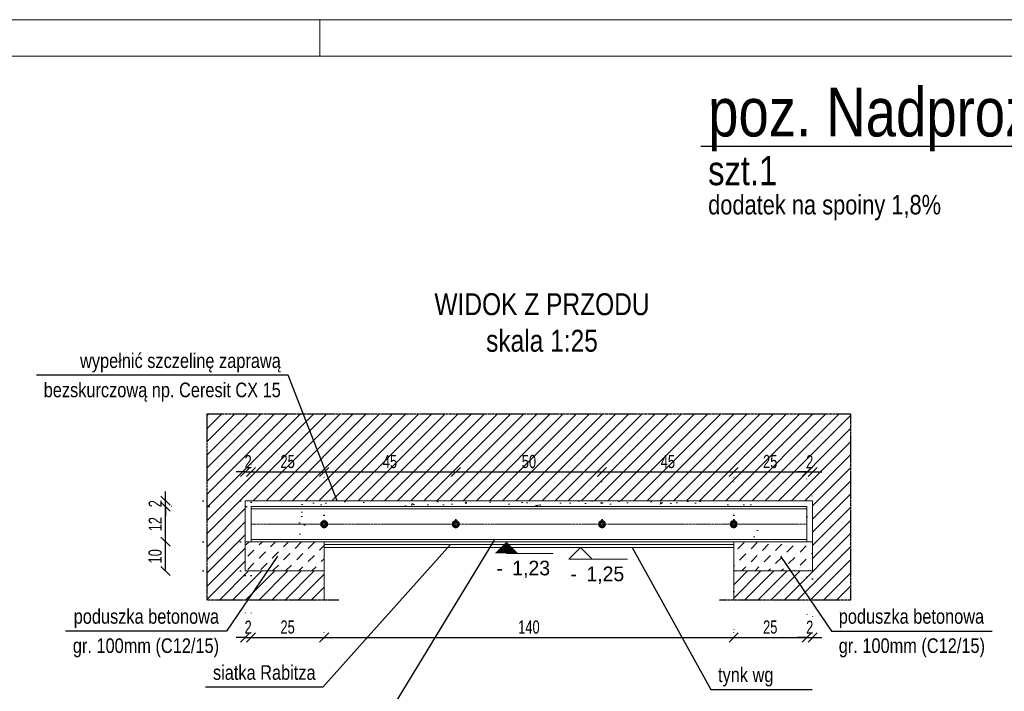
# Model space of a CAD drawing. Header units: millimetres. Extents: x 11149 to 111407, y -107619 to -23630.
# Tile 185 of 245: x 24937 to 25273, y -29590 to -29360. Entities that reach past the tile are written whole.
import ezdxf
from ezdxf.enums import TextEntityAlignment as Align

# ---------------------------------------------------------------- set-up
doc = ezdxf.new("R2010")
doc.units = ezdxf.units.MM
doc.header["$LTSCALE"] = 2
for name, pattern in [('CENTER2', [28.575, 19.05, -3.175, 3.175, -3.175]), ('DOT', [6.35, 0, -6.35]), ('HIDDEN', [9.525, 6.35, -3.175])]:
    doc.linetypes.add(name, pattern=pattern)
doc.layers.get('0').update_dxf_attribs({"plot": 0})
doc.layers.get('Defpoints').update_dxf_attribs({"color": 1})
doc.layers.add('420-K Ściany', color=7, linetype='Continuous')
doc.layers.add('e-cad_ukryte', color=30, linetype='HIDDEN')
for name, color, linetype, lineweight in [('e-cad_252', 252, 'HIDDEN', 9), ('e-cad_cienkie', 1, 'Continuous', 9), ('e-cad_obok', 3, 'Continuous', 9), ('e-cad_opisy', 7, 'Continuous', 9), ('e-cad_osie', 22, 'CENTER2', 9), ('e-cad_stal_kontur', 222, 'Continuous', 20), ('e-cad_wymiary', 4, 'Continuous', 9)]:
    doc.layers.add(name, color=color, linetype=linetype, lineweight=lineweight)
doc.styles.add('e-cad_1', font='arial.ttf', dxfattribs={"width": 0.7})
doc.styles.add('e-cad_2', font='arial.ttf', dxfattribs={"width": 0.8})
doc.dimstyles.new('e-cad_1_25_[cm]', dxfattribs={"dimscale": 2.5, "dimtxt": 1.8, "dimasz": 1.25, "dimexe": 1.25, "dimexo": 0.625, "dimgap": 0.5, "dimtad": 1, "dimdec": 0, "dimrnd": 1, "dimzin": 1, "dimtxsty": 'e-cad_1', "dimblk": 'OBLIQUE', "dimcen": 2.5, "dimclrd": 256, "dimclre": 252, "dimclrt": 7, "dimadec": 0, "dimazin": 0, "dimtfac": 1, "dimtix": 1, "dimtmove": 2, "dimatfit": 3, "dimldrblk": 'NONE', "dimfxl": 60, "dimfxlon": 1, "dimarcsym": 0})

# ---------------------------------------------------------------- blocks, each defined once
blk = doc.blocks.new('A3_poziom')
at = {"ltscale": 0.8}
blk.add_line((135, 292), (135, 297), dxfattribs=at)
for points in [[(0, 0), (420, 0), (420, 297), (0, 297)], [(30, 5), (415, 5), (415, 292), (30, 292)]]:
    blk.add_lwpolyline(points, close=True)
blk = doc.blocks.new('_OBLIQUE')
at = {"color": 0, "linetype": 'ByBlock', "lineweight": -2}
blk.add_line((-0.5, -0.5), (0.5, 0.5), dxfattribs=at)
blk = doc.blocks.new('*D2493')
at = {"layer": 'Defpoints', "color": 0, "ltscale": 0.5}
for p in [(25015.9, -29514.69), (25013.9, -29524.53), (25015.9, -29526.53)]:
    blk.add_point(p, dxfattribs=at)
at = {"layer": 'e-cad_wymiary', "color": 252, "linetype": 'DOT', "lineweight": -2}
for p, q in [((25013.9, -29522.97), (25013.9, -29511.56)), ((25015.9, -29524.97), (25015.9, -29511.56))]:
    blk.add_line(p, q, dxfattribs=at)
at = {"layer": 'e-cad_wymiary', "lineweight": -2}
for p, q in [((25013.9, -29514.69), (25010.77, -29514.69)), ((25013.9, -29514.69), (25015.9, -29514.69)), ((25015.9, -29514.69), (25019.02, -29514.69))]:
    blk.add_line(p, q, dxfattribs=at)
at = {"layer": 'e-cad_wymiary', "lineweight": -2, "ltscale": 0.5, "xscale": 3.125, "yscale": 3.125, "zscale": 3.125}
blk.add_blockref('_OBLIQUE', (25013.9, -29514.69), dxfattribs=at)
at = {"layer": 'e-cad_wymiary', "lineweight": -2, "ltscale": 0.5, "xscale": 3.125, "yscale": 3.125, "zscale": 3.125, "rotation": 180}
blk.add_blockref('_OBLIQUE', (25015.9, -29514.69), dxfattribs=at)
at = {"layer": 'e-cad_wymiary', "color": 7, "ltscale": 0.5, "insert": (25014.9, -29511.18), "char_height": 4.5, "attachment_point": 5, "style": 'e-cad_1'}
blk.add_mtext('2', dxfattribs=at)
blk = doc.blocks.new('_None')
blk = doc.blocks.new('*D2495')
at = {"layer": 'Defpoints', "color": 0, "ltscale": 0.5}
for p in [(24986.65, -29538.53), (25013.9, -29538.53), (25013.9, -29548.53)]:
    blk.add_point(p, dxfattribs=at)
at = {"layer": 'e-cad_wymiary', "color": 252, "linetype": 'DOT', "lineweight": -2}
for p, q in [((25012.33, -29538.53), (24983.53, -29538.53)), ((25012.33, -29548.53), (24983.53, -29548.53))]:
    blk.add_line(p, q, dxfattribs=at)
at = {"layer": 'e-cad_wymiary', "lineweight": -2}
blk.add_line((24986.65, -29548.53), (24986.65, -29538.53), dxfattribs=at)
at = {"layer": 'e-cad_wymiary', "lineweight": -2, "ltscale": 0.5, "xscale": 3.125, "yscale": 3.125, "zscale": 3.125}
for p, rotation in [((24986.65, -29538.53), 90), ((24986.65, -29548.53), 270)]:
    blk.add_blockref('_OBLIQUE', p, dxfattribs=dict(at, rotation=rotation))
at = {"layer": 'e-cad_wymiary', "color": 7, "ltscale": 0.5, "insert": (24983.11, -29543.53), "char_height": 4.5, "attachment_point": 5, "rotation": 90, "style": 'e-cad_1'}
blk.add_mtext('10', dxfattribs=at)
blk = doc.blocks.new('*D2496')
at = {"layer": 'Defpoints', "color": 0, "ltscale": 0.5}
for p in [(24986.65, -29526.53), (25015.9, -29526.53), (25013.9, -29538.53)]:
    blk.add_point(p, dxfattribs=at)
at = {"layer": 'e-cad_wymiary', "color": 252, "linetype": 'DOT', "lineweight": -2}
for p, q in [((25014.33, -29526.53), (24983.53, -29526.53)), ((25012.33, -29538.53), (24983.53, -29538.53))]:
    blk.add_line(p, q, dxfattribs=at)
at = {"layer": 'e-cad_wymiary', "lineweight": -2}
blk.add_line((24986.65, -29538.53), (24986.65, -29526.53), dxfattribs=at)
at = {"layer": 'e-cad_wymiary', "lineweight": -2, "ltscale": 0.5, "xscale": 3.125, "yscale": 3.125, "zscale": 3.125}
for p, rotation in [((24986.65, -29526.53), 90), ((24986.65, -29538.53), 270)]:
    blk.add_blockref('_OBLIQUE', p, dxfattribs=dict(at, rotation=rotation))
at = {"layer": 'e-cad_wymiary', "color": 7, "ltscale": 0.5, "insert": (24983.14, -29532.53), "char_height": 4.5, "attachment_point": 5, "rotation": 90, "style": 'e-cad_1'}
blk.add_mtext('12', dxfattribs=at)
blk = doc.blocks.new('*D2497')
at = {"layer": 'Defpoints', "color": 0, "ltscale": 0.5}
for p in [(24986.65, -29524.53), (25013.9, -29524.53), (25015.9, -29526.53)]:
    blk.add_point(p, dxfattribs=at)
at = {"layer": 'e-cad_wymiary', "lineweight": -2}
for p, q in [((24986.65, -29524.53), (24986.65, -29521.41)), ((24986.65, -29526.53), (24986.65, -29524.53)), ((24986.65, -29526.53), (24986.65, -29529.66))]:
    blk.add_line(p, q, dxfattribs=at)
at = {"layer": 'e-cad_wymiary', "color": 252, "linetype": 'DOT', "lineweight": -2}
for p, q in [((25012.33, -29524.53), (24983.53, -29524.53)), ((25014.33, -29526.53), (24983.53, -29526.53))]:
    blk.add_line(p, q, dxfattribs=at)
at = {"layer": 'e-cad_wymiary', "lineweight": -2, "ltscale": 0.5, "xscale": 3.125, "yscale": 3.125, "zscale": 3.125}
for p, rotation in [((24986.65, -29524.53), 270), ((24986.65, -29526.53), 90)]:
    blk.add_blockref('_OBLIQUE', p, dxfattribs=dict(at, rotation=rotation))
at = {"layer": 'e-cad_wymiary', "color": 7, "ltscale": 0.5, "insert": (24983.14, -29525.53), "char_height": 4.5, "attachment_point": 5, "rotation": 90, "style": 'e-cad_1'}
blk.add_mtext('2', dxfattribs=at)
blk = doc.blocks.new('*D2499')
at = {"layer": 'Defpoints', "color": 0, "ltscale": 0.5}
for p in [(25207.9, -29514.69), (25207.9, -29524.53), (25205.9, -29531.53)]:
    blk.add_point(p, dxfattribs=at)
at = {"layer": 'e-cad_wymiary', "color": 252, "linetype": 'DOT', "lineweight": -2}
for p, q in [((25205.9, -29529.97), (25205.9, -29511.56)), ((25207.9, -29522.97), (25207.9, -29511.56))]:
    blk.add_line(p, q, dxfattribs=at)
at = {"layer": 'e-cad_wymiary', "lineweight": -2}
for p, q in [((25205.9, -29514.69), (25202.77, -29514.69)), ((25205.9, -29514.69), (25207.9, -29514.69)), ((25207.9, -29514.69), (25211.02, -29514.69))]:
    blk.add_line(p, q, dxfattribs=at)
at = {"layer": 'e-cad_wymiary', "lineweight": -2, "ltscale": 0.5, "xscale": 3.125, "yscale": 3.125, "zscale": 3.125}
blk.add_blockref('_OBLIQUE', (25205.9, -29514.69), dxfattribs=at)
at = {"layer": 'e-cad_wymiary', "lineweight": -2, "ltscale": 0.5, "xscale": 3.125, "yscale": 3.125, "zscale": 3.125, "rotation": 180}
blk.add_blockref('_OBLIQUE', (25207.9, -29514.69), dxfattribs=at)
at = {"layer": 'e-cad_wymiary', "color": 7, "ltscale": 0.5, "insert": (25206.9, -29511.18), "char_height": 4.5, "attachment_point": 5, "style": 'e-cad_1'}
blk.add_mtext('2', dxfattribs=at)
blk = doc.blocks.new('*D2503')
at = {"layer": 'Defpoints', "color": 0, "ltscale": 0.5}
for p in [(25015.9, -29514.69), (25040.9, -29514.69), (25040.9, -29531.06)]:
    blk.add_point(p, dxfattribs=at)
at = {"layer": 'e-cad_wymiary', "color": 252, "linetype": 'DOT', "lineweight": -2}
for p, q in [((25015.9, -29513.12), (25015.9, -29511.56)), ((25040.9, -29529.5), (25040.9, -29511.56))]:
    blk.add_line(p, q, dxfattribs=at)
at = {"layer": 'e-cad_wymiary', "lineweight": -2}
blk.add_line((25015.9, -29514.69), (25040.9, -29514.69), dxfattribs=at)
at = {"layer": 'e-cad_wymiary', "lineweight": -2, "ltscale": 0.5, "xscale": 3.125, "yscale": 3.125, "zscale": 3.125, "rotation": 180}
blk.add_blockref('_OBLIQUE', (25015.9, -29514.69), dxfattribs=at)
at = {"layer": 'e-cad_wymiary', "lineweight": -2, "ltscale": 0.5, "xscale": 3.125, "yscale": 3.125, "zscale": 3.125}
blk.add_blockref('_OBLIQUE', (25040.9, -29514.69), dxfattribs=at)
at = {"layer": 'e-cad_wymiary', "color": 7, "ltscale": 0.5, "insert": (25028.4, -29511.14), "char_height": 4.5, "attachment_point": 5, "style": 'e-cad_1'}
blk.add_mtext('25', dxfattribs=at)
blk = doc.blocks.new('*D2504')
at = {"layer": 'Defpoints', "color": 0, "ltscale": 0.5}
for p in [(25085.9, -29514.69), (25040.9, -29531.06), (25085.9, -29532.53)]:
    blk.add_point(p, dxfattribs=at)
at = {"layer": 'e-cad_wymiary', "color": 252, "linetype": 'DOT', "lineweight": -2}
for p, q in [((25040.9, -29529.5), (25040.9, -29511.56)), ((25085.9, -29530.97), (25085.9, -29511.56))]:
    blk.add_line(p, q, dxfattribs=at)
at = {"layer": 'e-cad_wymiary', "lineweight": -2}
blk.add_line((25040.9, -29514.69), (25085.9, -29514.69), dxfattribs=at)
at = {"layer": 'e-cad_wymiary', "lineweight": -2, "ltscale": 0.5, "xscale": 3.125, "yscale": 3.125, "zscale": 3.125, "rotation": 180}
blk.add_blockref('_OBLIQUE', (25040.9, -29514.69), dxfattribs=at)
at = {"layer": 'e-cad_wymiary', "lineweight": -2, "ltscale": 0.5, "xscale": 3.125, "yscale": 3.125, "zscale": 3.125}
blk.add_blockref('_OBLIQUE', (25085.9, -29514.69), dxfattribs=at)
at = {"layer": 'e-cad_wymiary', "color": 7, "ltscale": 0.5, "insert": (25063.4, -29511.15), "char_height": 4.5, "attachment_point": 5, "style": 'e-cad_1'}
blk.add_mtext('45', dxfattribs=at)
blk = doc.blocks.new('*D2505')
at = {"layer": 'Defpoints', "color": 0, "ltscale": 0.5}
for p in [(25135.9, -29514.69), (25085.9, -29532.53), (25135.9, -29532.53)]:
    blk.add_point(p, dxfattribs=at)
at = {"layer": 'e-cad_wymiary', "color": 252, "linetype": 'DOT', "lineweight": -2}
for p, q in [((25085.9, -29530.97), (25085.9, -29511.56)), ((25135.9, -29530.97), (25135.9, -29511.56))]:
    blk.add_line(p, q, dxfattribs=at)
at = {"layer": 'e-cad_wymiary', "lineweight": -2}
blk.add_line((25085.9, -29514.69), (25135.9, -29514.69), dxfattribs=at)
at = {"layer": 'e-cad_wymiary', "lineweight": -2, "ltscale": 0.5, "xscale": 3.125, "yscale": 3.125, "zscale": 3.125, "rotation": 180}
blk.add_blockref('_OBLIQUE', (25085.9, -29514.69), dxfattribs=at)
at = {"layer": 'e-cad_wymiary', "lineweight": -2, "ltscale": 0.5, "xscale": 3.125, "yscale": 3.125, "zscale": 3.125}
blk.add_blockref('_OBLIQUE', (25135.9, -29514.69), dxfattribs=at)
at = {"layer": 'e-cad_wymiary', "color": 7, "ltscale": 0.5, "insert": (25110.9, -29511.14), "char_height": 4.5, "attachment_point": 5, "style": 'e-cad_1'}
blk.add_mtext('50', dxfattribs=at)
blk = doc.blocks.new('*D2506')
at = {"layer": 'Defpoints', "color": 0, "ltscale": 0.5}
for p in [(25205.9, -29514.69), (25205.9, -29514.69), (25180.9, -29532.53)]:
    blk.add_point(p, dxfattribs=at)
at = {"layer": 'e-cad_wymiary', "color": 252, "linetype": 'DOT', "lineweight": -2}
for p, q in [((25180.9, -29530.97), (25180.9, -29511.56)), ((25205.9, -29513.12), (25205.9, -29511.56))]:
    blk.add_line(p, q, dxfattribs=at)
at = {"layer": 'e-cad_wymiary', "lineweight": -2}
blk.add_line((25180.9, -29514.69), (25205.9, -29514.69), dxfattribs=at)
at = {"layer": 'e-cad_wymiary', "lineweight": -2, "ltscale": 0.5, "xscale": 3.125, "yscale": 3.125, "zscale": 3.125, "rotation": 180}
blk.add_blockref('_OBLIQUE', (25180.9, -29514.69), dxfattribs=at)
at = {"layer": 'e-cad_wymiary', "lineweight": -2, "ltscale": 0.5, "xscale": 3.125, "yscale": 3.125, "zscale": 3.125}
blk.add_blockref('_OBLIQUE', (25205.9, -29514.69), dxfattribs=at)
at = {"layer": 'e-cad_wymiary', "color": 7, "ltscale": 0.5, "insert": (25193.4, -29511.14), "char_height": 4.5, "attachment_point": 5, "style": 'e-cad_1'}
blk.add_mtext('25', dxfattribs=at)
blk = doc.blocks.new('*D2508')
at = {"layer": 'Defpoints', "color": 0, "ltscale": 0.5}
for p in [(25013.9, -29548.53), (25015.9, -29548.53), (25015.9, -29571.28)]:
    blk.add_point(p, dxfattribs=at)
at = {"layer": 'e-cad_wymiary', "color": 252, "linetype": 'DOT', "lineweight": -2}
for p, q in [((25013.9, -29550.09), (25013.9, -29574.4)), ((25015.9, -29550.09), (25015.9, -29574.4))]:
    blk.add_line(p, q, dxfattribs=at)
at = {"layer": 'e-cad_wymiary', "lineweight": -2}
for p, q in [((25013.9, -29571.28), (25010.77, -29571.28)), ((25013.9, -29571.28), (25015.9, -29571.28)), ((25015.9, -29571.28), (25019.02, -29571.28))]:
    blk.add_line(p, q, dxfattribs=at)
at = {"layer": 'e-cad_wymiary', "lineweight": -2, "ltscale": 0.5, "xscale": 3.125, "yscale": 3.125, "zscale": 3.125}
blk.add_blockref('_OBLIQUE', (25013.9, -29571.28), dxfattribs=at)
at = {"layer": 'e-cad_wymiary', "lineweight": -2, "ltscale": 0.5, "xscale": 3.125, "yscale": 3.125, "zscale": 3.125, "rotation": 180}
blk.add_blockref('_OBLIQUE', (25015.9, -29571.28), dxfattribs=at)
at = {"layer": 'e-cad_wymiary', "color": 7, "ltscale": 0.5, "insert": (25014.9, -29567.77), "char_height": 4.5, "attachment_point": 5, "style": 'e-cad_1'}
blk.add_mtext('2', dxfattribs=at)
blk = doc.blocks.new('*D2509')
at = {"layer": 'Defpoints', "color": 0, "ltscale": 0.5}
for p in [(25015.9, -29571.28), (25040.9, -29571.28), (25040.9, -29571.28)]:
    blk.add_point(p, dxfattribs=at)
at = {"layer": 'e-cad_wymiary', "color": 252, "linetype": 'DOT', "lineweight": -2}
for p, q in [((25015.9, -29569.72), (25015.9, -29568.15)), ((25040.9, -29569.72), (25040.9, -29568.15))]:
    blk.add_line(p, q, dxfattribs=at)
at = {"layer": 'e-cad_wymiary', "lineweight": -2}
blk.add_line((25015.9, -29571.28), (25040.9, -29571.28), dxfattribs=at)
at = {"layer": 'e-cad_wymiary', "lineweight": -2, "ltscale": 0.5, "xscale": 3.125, "yscale": 3.125, "zscale": 3.125, "rotation": 180}
blk.add_blockref('_OBLIQUE', (25015.9, -29571.28), dxfattribs=at)
at = {"layer": 'e-cad_wymiary', "lineweight": -2, "ltscale": 0.5, "xscale": 3.125, "yscale": 3.125, "zscale": 3.125}
blk.add_blockref('_OBLIQUE', (25040.9, -29571.28), dxfattribs=at)
at = {"layer": 'e-cad_wymiary', "color": 7, "ltscale": 0.5, "insert": (25028.4, -29567.73), "char_height": 4.5, "attachment_point": 5, "style": 'e-cad_1'}
blk.add_mtext('25', dxfattribs=at)
blk = doc.blocks.new('*D2510')
at = {"layer": 'Defpoints', "color": 0, "ltscale": 0.5}
for p in [(25205.9, -29549.05), (25180.9, -29554.05), (25205.9, -29571.28)]:
    blk.add_point(p, dxfattribs=at)
at = {"layer": 'e-cad_wymiary', "color": 252, "linetype": 'DOT', "lineweight": -2}
for p, q in [((25205.9, -29550.61), (25205.9, -29574.4)), ((25180.9, -29555.61), (25180.9, -29574.4))]:
    blk.add_line(p, q, dxfattribs=at)
at = {"layer": 'e-cad_wymiary', "lineweight": -2}
blk.add_line((25180.9, -29571.28), (25205.9, -29571.28), dxfattribs=at)
at = {"layer": 'e-cad_wymiary', "lineweight": -2, "ltscale": 0.5, "xscale": 3.125, "yscale": 3.125, "zscale": 3.125, "rotation": 180}
blk.add_blockref('_OBLIQUE', (25180.9, -29571.28), dxfattribs=at)
at = {"layer": 'e-cad_wymiary', "lineweight": -2, "ltscale": 0.5, "xscale": 3.125, "yscale": 3.125, "zscale": 3.125}
blk.add_blockref('_OBLIQUE', (25205.9, -29571.28), dxfattribs=at)
at = {"layer": 'e-cad_wymiary', "color": 7, "ltscale": 0.5, "insert": (25193.4, -29567.73), "char_height": 4.5, "attachment_point": 5, "style": 'e-cad_1'}
blk.add_mtext('25', dxfattribs=at)
blk = doc.blocks.new('*D2511')
at = {"layer": 'Defpoints', "color": 0, "ltscale": 0.5}
for p in [(25205.9, -29549.05), (25207.9, -29549.61), (25207.9, -29571.28)]:
    blk.add_point(p, dxfattribs=at)
at = {"layer": 'e-cad_wymiary', "color": 252, "linetype": 'DOT', "lineweight": -2}
for p, q in [((25205.9, -29550.61), (25205.9, -29574.4)), ((25207.9, -29551.17), (25207.9, -29574.4))]:
    blk.add_line(p, q, dxfattribs=at)
at = {"layer": 'e-cad_wymiary', "lineweight": -2}
for p, q in [((25205.9, -29571.28), (25202.77, -29571.28)), ((25205.9, -29571.28), (25207.9, -29571.28)), ((25207.9, -29571.28), (25211.02, -29571.28))]:
    blk.add_line(p, q, dxfattribs=at)
at = {"layer": 'e-cad_wymiary', "lineweight": -2, "ltscale": 0.5, "xscale": 3.125, "yscale": 3.125, "zscale": 3.125}
blk.add_blockref('_OBLIQUE', (25205.9, -29571.28), dxfattribs=at)
at = {"layer": 'e-cad_wymiary', "lineweight": -2, "ltscale": 0.5, "xscale": 3.125, "yscale": 3.125, "zscale": 3.125, "rotation": 180}
blk.add_blockref('_OBLIQUE', (25207.9, -29571.28), dxfattribs=at)
at = {"layer": 'e-cad_wymiary', "color": 7, "ltscale": 0.5, "insert": (25206.9, -29567.77), "char_height": 4.5, "attachment_point": 5, "style": 'e-cad_1'}
blk.add_mtext('2', dxfattribs=at)
blk = doc.blocks.new('*D2512')
at = {"layer": 'Defpoints', "color": 0, "ltscale": 0.5}
for p in [(25040.9, -29571.28), (25180.9, -29571.28), (25180.9, -29571.28)]:
    blk.add_point(p, dxfattribs=at)
at = {"layer": 'e-cad_wymiary', "color": 252, "linetype": 'DOT', "lineweight": -2}
for p, q in [((25040.9, -29569.72), (25040.9, -29568.15)), ((25180.9, -29569.72), (25180.9, -29568.15))]:
    blk.add_line(p, q, dxfattribs=at)
at = {"layer": 'e-cad_wymiary', "lineweight": -2}
blk.add_line((25040.9, -29571.28), (25180.9, -29571.28), dxfattribs=at)
at = {"layer": 'e-cad_wymiary', "lineweight": -2, "ltscale": 0.5, "xscale": 3.125, "yscale": 3.125, "zscale": 3.125, "rotation": 180}
blk.add_blockref('_OBLIQUE', (25040.9, -29571.28), dxfattribs=at)
at = {"layer": 'e-cad_wymiary', "lineweight": -2, "ltscale": 0.5, "xscale": 3.125, "yscale": 3.125, "zscale": 3.125}
blk.add_blockref('_OBLIQUE', (25180.9, -29571.28), dxfattribs=at)
at = {"layer": 'e-cad_wymiary', "color": 7, "ltscale": 0.5, "insert": (25110.9, -29567.73), "char_height": 4.5, "attachment_point": 5, "style": 'e-cad_1'}
blk.add_mtext('140', dxfattribs=at)
blk = doc.blocks.new('*D2513')
at = {"layer": 'Defpoints', "color": 0, "ltscale": 0.5}
for p in [(25180.9, -29514.69), (25135.9, -29532.53), (25180.9, -29531.06)]:
    blk.add_point(p, dxfattribs=at)
at = {"layer": 'e-cad_wymiary', "color": 252, "linetype": 'DOT', "lineweight": -2}
for p, q in [((25135.9, -29530.97), (25135.9, -29511.56)), ((25180.9, -29529.5), (25180.9, -29511.56))]:
    blk.add_line(p, q, dxfattribs=at)
at = {"layer": 'e-cad_wymiary', "lineweight": -2}
blk.add_line((25135.9, -29514.69), (25180.9, -29514.69), dxfattribs=at)
at = {"layer": 'e-cad_wymiary', "lineweight": -2, "ltscale": 0.5, "xscale": 3.125, "yscale": 3.125, "zscale": 3.125, "rotation": 180}
blk.add_blockref('_OBLIQUE', (25135.9, -29514.69), dxfattribs=at)
at = {"layer": 'e-cad_wymiary', "lineweight": -2, "ltscale": 0.5, "xscale": 3.125, "yscale": 3.125, "zscale": 3.125}
blk.add_blockref('_OBLIQUE', (25180.9, -29514.69), dxfattribs=at)
at = {"layer": 'e-cad_wymiary', "color": 7, "ltscale": 0.5, "insert": (25158.4, -29511.15), "char_height": 4.5, "attachment_point": 5, "style": 'e-cad_1'}
blk.add_mtext('45', dxfattribs=at)
blk = doc.blocks.new('e-cad_kota_3_1')
blk.add_line((-1.6, -1.6), (6.4, -1.6))
blk.add_lwpolyline([(-1.6, -1.6), (0, 0), (1.6, -1.6)])
at = {"style": 'e-cad_1', "width": 0.95}
blk.add_attdef('ZNAK', text='', height=2, dxfattribs=at).set_placement((-0.5, -4.6), align=Align.RIGHT)
blk.add_attdef('RZEDNA', (0.8, -4.6), '', height=2, dxfattribs=at)
blk = doc.blocks.new('e-cad_kota_2_1')
blk.add_line((0, -1.6), (6.4, -1.6))
blk.add_lwpolyline([(0, 0, 0, 3.2, 0), (0, -1.6, 3.2, 3.2, 0)], format="xyseb")
at = {"style": 'e-cad_1', "width": 0.95}
blk.add_attdef('ZNAK', text='', height=2, dxfattribs=at).set_placement((-0.5, -4.6), align=Align.RIGHT)
blk.add_attdef('RZEDNA', (0.8, -4.6), '', height=2, dxfattribs=at)
blk = doc.blocks.new('e-cad_ZelbetPozycja')
at = {"layer": 'e-cad_opisy', "ltscale": 0.04, "style": 'e-cad_1', "width": 0.8}
for tag, p, height in [('OPIS_1', (0, 1.33), 6.67), ('OPIS_2', (0, -5.33), 4), ('OPIS_4', (16, -5.33), 4), ('OPIS_3', (0, -9.33), 2.67)]:
    blk.add_attdef(tag, p, '', height=height, dxfattribs=at)
at = {"layer": 'e-cad_opisy', "ltscale": 0.04, "style": 'e-cad_1', "width": 0.8, "flags": 1}
for tag, p in [('POZYCJA', (0, -20)), ('ILOSC', (0, -26.67)), ('DODATEK', (0, -33.33))]:
    blk.add_attdef(tag, p, '', height=4, dxfattribs=at)

msp = doc.modelspace()

# ---------------------------------------------------------------- hatches: boundary and pattern name
at = {"layer": 'e-cad_252', "ltscale": 10}
h = msp.add_hatch(dxfattribs=at)
h.set_pattern_fill('ANSI31', color=256)
h.set_pattern_definition([(45, (-756.3158, -39164.4185), (-2.24506403, 2.24506403), [])])
h.paths.add_polyline_path([(25000.9, -29558.53), (25000.9, -29494.82), (25220.9, -29494.82), (25220.9, -29558.53), (25180.9, -29558.53), (25180.9, -29548.53), (25207.9, -29548.53), (25207.9, -29538.53), (25207.9, -29524.53), (25013.9, -29524.53), (25013.9, -29538.53), (25013.9, -29548.53), (25040.9, -29548.53), (25040.9, -29558.53)])
h.paths.add_polyline_path([(25204.6, -29507.79), (25204.6, -29514.57), (25208.94, -29514.57), (25208.94, -29507.79)], flags=24)
h.paths.add_polyline_path([(25024.82, -29507.62), (25024.82, -29514.51), (25031.71, -29514.51), (25031.71, -29507.62)], flags=24)
h.paths.add_polyline_path([(25059.87, -29507.64), (25059.87, -29514.5), (25066.82, -29514.5), (25066.82, -29507.64)], flags=24)
h.paths.add_polyline_path([(25107.31, -29507.62), (25107.31, -29514.51), (25114.11, -29514.51), (25114.11, -29507.62)], flags=24)
h.paths.add_polyline_path([(25012.6, -29507.79), (25012.6, -29514.57), (25016.94, -29514.57), (25016.94, -29507.79)], flags=24)
h.paths.add_polyline_path([(25189.82, -29507.62), (25189.82, -29514.51), (25196.71, -29514.51), (25196.71, -29507.62)], flags=24)
h.paths.add_polyline_path([(25154.87, -29507.64), (25154.87, -29514.5), (25161.82, -29514.5), (25161.82, -29507.64)], flags=24)
at = {"layer": 'e-cad_252', "ltscale": 0.8}
h = msp.add_hatch(dxfattribs=at)
h.set_pattern_fill('CONC', color=256, scale=0.625, angle=30)
h.set_pattern_definition([(30, (15755.589, -34321.604), (-7.9375, 13.748153), [0, -15.875]), (30, (15758.505, -34326.336), (-7.9375, 13.748153), [0, -15.875]), (30, (15754.63, -34318.674), (-7.9375, 13.748153), [0, -15.875]), (8.1986, (15749.9424, -34327.0634), (49.1819629, 10.0643501), [1.709785, -83.77971]), (246.8699, (15751.6347, -34326.8195), (25.3694577, 51.3088076), [0.79375, -78.58125]), (160.6013, (15751.3229, -34327.5495), (116.36576442, -42.80140287), [1.463596, -144.896665]), (236.5651, (15747.7385, -34331.8186), (-5.8106313, -21.6856646), [0.35498, -35.142599]), (356.3099, (15747.543, -34332.115), (35.433811, 2.1268249), [0.57239, -56.66575]), (138.4349, (15748.114, -34332.1517), (-29.6231348, 19.5588252), [0.502015, -49.699148]), (255, (15757.331, -34328.113), (7.937502, -13.748158), [0.673513, -21.777119]), (30, (15757.157, -34328.764), (5.810653, 21.685653), [0.9525, -14.9225]), (165, (15757.982, -34328.288), (-13.748158, -7.937502), [0.673513, -21.777119]), (281.5651, (15750.6013, -34320.267), (-2.126872, 35.4337999), [0.502015, -49.699148]), (30, (15750.702, -34320.759), (5.810653, 21.685653), [0.79375, -15.08125]), (173.1301, (15751.3893, -34320.362), (-57.1194597, 3.6838089), [0.79375, -78.58125]), (243.6901, (15743.2354, -34324.3365), (19.5587899, 29.6231681), [0.57239, -56.66575]), (11.5651, (15742.9817, -34324.8496), (-35.4337999, -2.126872), [1.00403, -49.197133]), (156.8699, (15743.9653, -34324.6483), (51.3088076, -25.3694577), [0.79375, -78.58125]), (30, (15747.54, -34322.585), (-7.9375, 13.748153), [0, -15.875]), (30, (15745.892, -34328.302), (-7.9375, 13.748153), [0, -15.875]), (30, (15752.678, -34331.167), (-7.9375, 13.748153), [0, -15.875]), (30, (15753.93, -34324.761), (-7.9375, 13.748153), [0, -15.875]), (30, (15748.593, -34324.726), (-7.9375, 13.748153), [0, -15.875]), (30, (15745.33, -34326.06), (-7.9375, 13.748153), [0, -15.875]), (30, (15747.044, -34326.17), (-7.9375, 13.748153), [0, -15.875]), (30, (15748.399, -34329.788), (-7.9375, 13.748153), [0, -15.875]), (30, (15744.782, -34331.143), (-7.9375, 13.748153), [0, -15.875]), (30, (15743.094, -34327.901), (-7.9375, 13.748153), [0, -15.875]), (30, (15740.935, -34325.115), (-7.9375, 13.748153), [0, -15.875]), (30, (15744.88, -34322.104), (-7.9375, 13.748153), [0, -15.875]), (30, (15747.587, -34319.808), (-7.9375, 13.748153), [0, -15.875]), (30, (15752.716, -34317.58), (-7.9375, 13.748153), [0, -15.875]), (30, (15751.877, -34323.747), (-7.9375, 13.748153), [0, -15.875]), (30, (15749.073, -34322.066), (-7.9375, 13.748153), [0, -15.875]), (30, (15753.983, -34328.03), (-7.9375, 13.748153), [0, -15.875]), (30, (15750.256, -34331.099), (-7.9375, 13.748153), [0, -15.875]), (30, (15756.126, -34331.742), (-7.9375, 13.748153), [0, -15.875]), (30, (15751.113, -34333.536), (-7.9375, 13.748153), [0, -15.875]), (30, (15746.952, -34336.489), (-7.9375, 13.748153), [0, -15.875]), (30, (15748.999, -34336.224), (-7.9375, 13.748153), [0, -15.875]), (30, (15748.025, -34334.22), (-7.9375, 13.748153), [0, -15.875]), (30, (15758.506, -34331.101), (-7.9375, 13.748153), [0, -15.875]), (30, (15756.902, -34324.512), (-7.9375, 13.748153), [0, -15.875]), (30, (15753.833, -34320.784), (-7.9375, 13.748153), [0, -15.875]), (30, (15753.224, -34334.334), (-7.9375, 13.748153), [0, -15.875])])
h.paths.add_polyline_path([(25032.4, -29538.53), (25032.4, -29524.53), (25189.4, -29524.53), (25189.4, -29538.53), (25187.4, -29538.53), (25187.4, -29526.53), (25034.4, -29526.53), (25034.4, -29538.53)])
at = {"layer": 'e-cad_obok', "ltscale": 0.8}
h = msp.add_hatch(dxfattribs=at)
h.set_pattern_fill('CONCRE', color=256, style=0)
h.set_pattern_definition([(45, (12808.4404, -32944.718), (-4.490128, 4.490128), [3, -2.5]), (45, (12812.9305, -32944.718), (-4.490128, 4.490128), [3, -2.5])])
h.paths.add_polyline_path([(25013.9, -29538.53), (25013.9, -29548.53), (25040.9, -29548.53), (25040.9, -29538.53)])
h = msp.add_hatch(dxfattribs=at)
h.set_pattern_fill('CONCRE', color=256, angle=180, style=0)
h.set_pattern_definition([(45, (12726.4404, -32944.718), (-4.490128, 4.490128), [3, -2.5]), (45, (12730.9305, -32944.718), (-4.490128, 4.490128), [3, -2.5])])
h.paths.add_polyline_path([(25207.9, -29538.53), (25207.9, -29548.53), (25180.9, -29548.53), (25180.9, -29538.53)])

# ---------------------------------------------------------------- linework, layer by layer
at = {"layer": '420-K Ściany', "color": 7, "linetype": 'Continuous', "lineweight": 13}
for p, q in [((25040.9, -29558.53), (25040.9, -29538.53)), ((25180.9, -29558.53), (25180.9, -29538.53))]:
    msp.add_line(p, q, dxfattribs=at)
at = {"layer": 'e-cad_cienkie', "color": 0, "ltscale": 0.8}
for points in [[(25040.9, -29533.52), (25041.76, -29533.03), (25041.76, -29532.03), (25040.9, -29531.54), (25040.04, -29532.03), (25040.04, -29533.03), (25040.9, -29533.52)], [(25085.9, -29533.52), (25086.76, -29533.03), (25086.76, -29532.03), (25085.9, -29531.54), (25085.04, -29532.03), (25085.04, -29533.03), (25085.9, -29533.52)], [(25135.9, -29533.52), (25136.76, -29533.03), (25136.76, -29532.03), (25135.9, -29531.54), (25135.04, -29532.03), (25135.04, -29533.03), (25135.9, -29533.52)], [(25180.9, -29533.52), (25181.76, -29533.03), (25181.76, -29532.03), (25180.9, -29531.54), (25180.04, -29532.03), (25180.04, -29533.03), (25180.9, -29533.52)]]:
    msp.add_lwpolyline(points, dxfattribs=at)
for centre, radius in [((25040.9, -29532.53), 1.2), ((25040.9, -29532.53), 0.635), ((25085.9, -29532.53), 1.2), ((25085.9, -29532.53), 0.635), ((25135.9, -29532.53), 1.2), ((25135.9, -29532.53), 0.635), ((25180.9, -29532.53), 1.2), ((25180.9, -29532.53), 0.635)]:
    msp.add_circle(centre, radius, dxfattribs=at)
for centre in [(25040.9, -29532.53), (25085.9, -29532.53), (25135.9, -29532.53), (25180.9, -29532.53)]:
    msp.add_arc(centre, 0.707, 100, 10, dxfattribs=at)
at = {"layer": 'e-cad_obok', "ltscale": 0.8}
for points in [[(25013.9, -29538.53), (25013.9, -29548.53), (25040.9, -29548.53), (25040.9, -29538.53), (25013.9, -29538.53)], [(25207.9, -29538.53), (25207.9, -29548.53), (25180.9, -29548.53), (25180.9, -29538.53), (25207.9, -29538.53)]]:
    msp.add_lwpolyline(points, dxfattribs=at)
at = {"layer": 'e-cad_opisy'}
msp.add_lwpolyline([(25207.9, -29538.53), (25207.9, -29524.53), (25013.9, -29524.53), (25013.9, -29538.53)], dxfattribs=at)
at = {"layer": 'e-cad_opisy', "ltscale": 0.8}
msp.add_lwpolyline([(25040.9, -29540.53), (25180.9, -29540.53)], dxfattribs=at)
at = {"layer": 'e-cad_osie', "ltscale": 0.02}
msp.add_lwpolyline([(25015.9, -29532.53), (25205.9, -29532.53)], dxfattribs=at)
at = {"layer": 'e-cad_osie', "color": 0, "ltscale": 0.8}
for points in [[(25039.56, -29532.53), (25042.24, -29532.53)], [(25040.9, -29534), (25040.9, -29531.06)], [(25084.56, -29532.53), (25087.24, -29532.53)], [(25085.9, -29534), (25085.9, -29531.06)], [(25134.56, -29532.53), (25137.24, -29532.53)], [(25135.9, -29534), (25135.9, -29531.06)], [(25179.56, -29532.53), (25182.24, -29532.53)], [(25180.9, -29534), (25180.9, -29531.06)]]:
    msp.add_lwpolyline(points, dxfattribs=at)
at = {"layer": 'e-cad_stal_kontur'}
for points in [[(25015.9, -29526.53), (25205.9, -29526.53)], [(25015.9, -29526.53), (25015.9, -29538.53)], [(25015.9, -29527.3), (25205.9, -29527.3)], [(25205.9, -29538.53), (25205.9, -29526.53)], [(25015.9, -29537.76), (25205.9, -29537.76)], [(25015.9, -29538.53), (25205.9, -29538.53)]]:
    msp.add_lwpolyline(points, dxfattribs=at)
at = {"layer": 'e-cad_stal_kontur', "linetype": 'HIDDEN', "ltscale": 0.01}
msp.add_lwpolyline([(25040.9, -29539.53), (25180.9, -29539.53)], dxfattribs=at)
at = {"layer": 'e-cad_stal_kontur', "ltscale": 0.8}
for centre in [(25040.9, -29532.53), (25085.9, -29532.53), (25135.9, -29532.53), (25180.9, -29532.53)]:
    msp.add_circle(centre, 0.7, dxfattribs=at)
at = {"layer": 'e-cad_ukryte', "ltscale": 0.02}
msp.add_lwpolyline([(25045.9, -29558.53), (25000.9, -29558.53), (25000.9, -29494.82), (25220.9, -29494.82), (25220.9, -29558.53), (25175.9, -29558.53)], dxfattribs=at)

# ---------------------------------------------------------------- block references
at = {"layer": 'e-cad_opisy', "ltscale": 0.02, "xscale": 2.5, "yscale": 2.5, "zscale": 2.5}
msp.add_blockref('A3_poziom', (24701.87, -30102.55), dxfattribs=at)
at = {"layer": 'e-cad_opisy', "ltscale": 0.5, "xscale": 2.5, "yscale": 2.5, "zscale": 2.5}
msp.add_blockref('e-cad_ZelbetPozycja', (25172.18, -29403.31), dxfattribs=at).add_auto_attribs({'OPIS_1': 'poz. Nadproże N-0.10', 'OPIS_2': 'szt.1', 'OPIS_3': 'dodatek na spoiny 1,8%'})
at = {"layer": 'e-cad_opisy', "xscale": 2.5, "yscale": 2.5, "zscale": 2.5}
for name, p, values in [('e-cad_kota_2_1', (25103.21, -29538.53), {'RZEDNA': '1,23', 'ZNAK': '-'}), ('e-cad_kota_3_1', (25128.56, -29540.53), {'RZEDNA': '1,25', 'ZNAK': '-'})]:
    msp.add_blockref(name, p, dxfattribs=at).add_auto_attribs(values)

# ---------------------------------------------------------------- texts
at = {"layer": 'e-cad_opisy', "style": 'e-cad_1', "width": 0.8}
for s, p in [('wypełnić szczelinę zaprawą', (24957.44, -29479.14)), ('bezskurczową np. Ceresit CX 15', (24945.01, -29489.14)), ('poduszka betonowa', (24955.26, -29566.57)), ('poduszka betonowa', (25216.83, -29566.57)), ('gr. 100mm (C12/15)', (24954.97, -29576.57)), ('gr. 100mm (C12/15)', (25216.83, -29576.57)), ('siatka Rabitza', (25002.87, -29585.75)), ('tynk wg', (25175.56, -29586.53))]:
    msp.add_text(s, height=5, dxfattribs=at).set_placement(p)
at = {"layer": 'e-cad_opisy', "ltscale": 0.8, "insert": (25115.37, -29473.68), "char_height": 7.5, "width": 113.777, "attachment_point": 8, "style": 'e-cad_2'}
msp.add_mtext('WIDOK Z PRZODU\\Pskala 1:25', dxfattribs=at)

# ---------------------------------------------------------------- dimensions: what is measured, and where the dimension line sits
at = {"layer": 'e-cad_wymiary'}
for base, p1, p2, picture, middle in [((25015.9, -29514.69), (25013.9, -29524.53), (25015.9, -29526.53), '*D2493', (25014.9, -29511.18)), ((25040.9, -29514.69), (25015.9, -29514.69), (25040.9, -29531.06), '*D2503', (25028.4, -29511.14)), ((25085.9, -29514.69), (25040.9, -29531.06), (25085.9, -29532.53), '*D2504', (25063.4, -29511.15)), ((25135.9, -29514.69), (25085.9, -29532.53), (25135.9, -29532.53), '*D2505', (25110.9, -29511.14)), ((25180.9, -29514.69), (25135.9, -29532.53), (25180.9, -29531.06), '*D2513', (25158.4, -29511.15)), ((25205.9, -29514.69), (25180.9, -29532.53), (25205.9, -29514.69), '*D2506', (25193.4, -29511.14)), ((25207.9, -29514.69), (25205.9, -29531.53), (25207.9, -29524.53), '*D2499', (25206.9, -29511.18)), ((25015.9, -29571.28), (25013.9, -29548.53), (25015.9, -29548.53), '*D2508', (25014.9, -29567.77)), ((25205.9, -29571.28), (25180.9, -29554.05), (25205.9, -29549.05), '*D2510', (25193.4, -29567.73)), ((25207.9, -29571.28), (25205.9, -29549.05), (25207.9, -29549.61), '*D2511', (25206.9, -29567.77)), ((25040.9, -29571.28), (25015.9, -29571.28), (25040.9, -29571.28), '*D2509', (25028.4, -29567.73)), ((25180.9, -29571.28), (25040.9, -29571.28), (25180.9, -29571.28), '*D2512', (25110.9, -29567.73))]:
    dim = msp.add_linear_dim(base=base, p1=p1, p2=p2, dimstyle='e-cad_1_25_[cm]', dxfattribs=at)
    dim.commit()
    dim.dimension.update_dxf_attribs({"geometry": picture, "text_midpoint": middle})
for base, p1, p2, picture, middle in [((24986.65, -29524.53), (25015.9, -29526.53), (25013.9, -29524.53), '*D2497', (24983.14, -29525.53)), ((24986.65, -29526.53), (25013.9, -29538.53), (25015.9, -29526.53), '*D2496', (24983.14, -29532.53)), ((24986.65, -29538.53), (25013.9, -29548.53), (25013.9, -29538.53), '*D2495', (24983.11, -29543.53))]:
    dim = msp.add_linear_dim(base=base, p1=p1, p2=p2, angle=90, dimstyle='e-cad_1_25_[cm]', dxfattribs=at)
    dim.commit()
    dim.dimension.update_dxf_attribs({"geometry": picture, "text_midpoint": middle})

# ---------------------------------------------------------------- leaders
at = {"layer": 'e-cad_cienkie', "ltscale": 0.5, "has_arrowhead": 0}
msp.add_leader([(25169.68, -29403.31), (25346.55, -29403.31)], dimstyle='e-cad_1_25_[cm]', dxfattribs=at)
at = {"layer": 'e-cad_cienkie', "has_arrowhead": 0}
for points in [[(25045.36, -29524.53), (25028.57, -29481.64), (24942.51, -29481.64)], [(25099, -29538.04), (25054.39, -29611.38)], [(25084.04, -29539.53), (25040.47, -29588.25), (25000.37, -29588.25)], [(25146.19, -29540.53), (25173.06, -29589.03), (25207.74, -29589.03)], [(25024.9, -29543.53), (25007.47, -29569.07), (24952.47, -29569.07)], [(25196.9, -29543.53), (25214.33, -29569.07), (25269.33, -29569.07)]]:
    msp.add_leader(points, dimstyle='e-cad_1_25_[cm]', override={"dimldrblk": 'None'}, dxfattribs=at)

doc.saveas('drawing.dxf')
